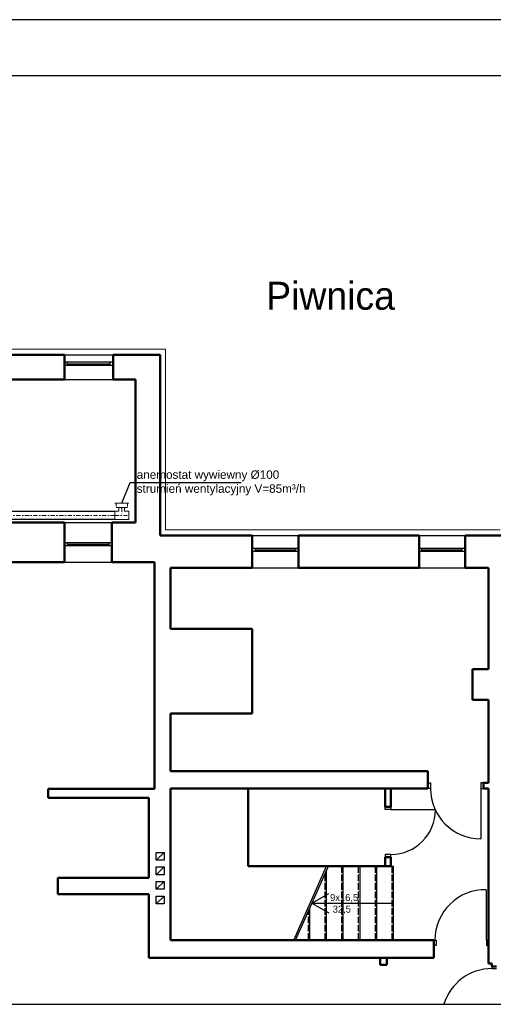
# Model space of a CAD drawing. Header units: millimetres. Extents: x 10990 to 23188, y -38075 to -27370.
# Tile 22 of 29: x 19697 to 20544, y -36864 to -35105. Entities that reach past the tile are written whole.
import ezdxf
from ezdxf.enums import TextEntityAlignment as Align

# ---------------------------------------------------------------- set-up
doc = ezdxf.new("R2010")
doc.units = ezdxf.units.MM
doc.linetypes.add('ACAD_ISO02W100', pattern=[15, 12, -3])
doc.linetypes.add('DASHDOT', pattern=[25.4, 12.7, -6.35, 0, -6.35])
for name, color, linetype, lineweight in [('2DL_PRO_n', 90, 'Continuous', 15), ('2DS_PLS_kan', 30, 'Continuous', 25), ('CP_AXISAC', 7, 'DASHDOT', 15), ('Przekrój', 180, 'Continuous', 50)]:
    doc.layers.add(name, color=color, linetype=linetype, lineweight=lineweight)
for name, color, linetype in [('Drzwi', 32, 'Continuous'), ('Okna', 40, 'Continuous'), ('Opis okno', 50, 'Continuous'), ('Widokowa', 94, 'Continuous')]:
    doc.layers.add(name, color=color, linetype=linetype)
doc.styles.add('Arial', font='arial.ttf')
doc.styles.add('CP_ATTR', font='ROMANS.SHX')

# ---------------------------------------------------------------- blocks, each defined once
blk = doc.blocks.new('*U1814')
at = {"ltscale": 0.6}
for p, q in [((0, -7.5), (0, 7.5)), ((0, 7.5), (0, 7.5)), ((0, 7.5), (7.5, 7.5)), ((7.5, 14), (7.5, 14)), ((7.5, 14), (17.5, 14)), ((7.5, 7.5), (7.5, 14)), ((17.5, 14), (17.5, 14)), ((17.5, 7.5), (17.5, 14)), ((25, 7.5), (17.5, 7.5)), ((25, 7.5), (25, 7.5)), ((25, 7.5), (25, -7.5)), ((0, -7.5), (0, -7.5)), ((0, -7.5), (25, -7.5)), ((25, -7.5), (25, -7.5))]:
    blk.add_line(p, q, dxfattribs=at)
at = {"layer": 'CP_AXISAC', "ltscale": 0.6}
for p, q in [((0, 0), (25, 0)), ((12.5, 14), (12.5, 0))]:
    blk.add_line(p, q, dxfattribs=at)
at = {"linetype": 'ByBlock', "ltscale": 0.6, "style": 'CP_ATTR', "flags": 9}
for tag in ['NAME', 'PRODUCER', 'PRODUCT-TYPE', 'ARTICLE', 'FLOW', 'OTHER']:
    blk.add_attdef(tag, (0, 0), '', height=0.0001, dxfattribs=at)
blk = doc.blocks.new('RDLAC025f9mm8ut')
for p, q in [((-1, -0.5), (-1, 0.5)), ((-0.8, 0.5), (0, 0.5)), ((0, 0.625), (0, -0.625)), ((0, -0.5), (-0.8, -0.5))]:
    blk.add_line(p, q)
at = {"linetype": 'ByBlock', "style": 'CP_ATTR', "flags": 9}
for tag, p in [('NAME', (-0.092, -0.018)), ('NUMBER', (-0.092, -0.018)), ('GROUP', (-0.092, -0.018)), ('ARTICLE', (-0.092, -0.019)), ('CHARACTER', (-0.092, -0.019)), ('TEMPERATURE', (-0.092, -0.018)), ('FLOW', (-0.092, -0.018)), ('PRODUCT-TYPE', (-0.092, -0.019)), ('ORDER-NO', (-0.092, -0.019)), ('PRODUCER', (-0.092, -0.019)), ('PN', (-0.091, -0.018)), ('OTHER', (-0.091, -0.018)), ('DN', (-0.091, -0.019)), ('POWER', (-0.091, -0.019)), ('VOLTAGE', (-0.091, -0.019))]:
    blk.add_attdef(tag, text='', height=0.00005, dxfattribs=at).set_placement(p, align=Align.MIDDLE_LEFT)

msp = doc.modelspace()

# ---------------------------------------------------------------- linework, layer by layer
at = {"ltscale": 0.6}
for p, q in [((19176.9, -35983), (19866.9, -35983)), ((19866.9, -35998), (19176.9, -35998)), ((17469.3, -36864.2), (22942, -36864.2))]:
    msp.add_line(p, q, dxfattribs=at)
at = {"layer": '2DS_PLS_kan', "lineweight": 25}
for p, q in [((19879.4, -35968.5), (19894.4, -35932)), ((19894.4, -35932), (20093, -35932))]:
    msp.add_line(p, q, dxfattribs=at)
at = {"layer": 'CP_AXISAC', "ltscale": 0.6}
msp.add_line((19866.9, -35990.5), (19176.9, -35990.5), dxfattribs=at)
at = {"layer": 'Drzwi'}
for p, q in [((20426.8, -36468.4), (20431.8, -36468.4)), ((20431.8, -36468.4), (20431.8, -36478.4)), ((20526.8, -36468.4), (20521.8, -36468.4)), ((20521.8, -36468.4), (20521.8, -36478.4)), ((20431.8, -36478.4), (20426.8, -36478.4)), ((20521.8, -36478.4), (20526.8, -36478.4)), ((20521.8, -36478.4), (20521.8, -36568.4)), ((20350.8, -36516.4), (20350.8, -36511.4)), ((20360.8, -36516.4), (20350.8, -36516.4)), ((20360.8, -36511.4), (20360.8, -36516.4)), ((20360.8, -36516.4), (20440.8, -36516.4)), ((20360.8, -36596.4), (20350.8, -36596.4)), ((20350.8, -36596.4), (20350.8, -36601.4)), ((20360.8, -36601.4), (20360.8, -36596.4)), ((20531.8, -36749.4), (20531.8, -36659.4)), ((20531.8, -36749.4), (20531.8, -36669.4)), ((20437.8, -36749.4), (20441.8, -36749.4)), ((20437.8, -36749.4), (20441.8, -36749.4)), ((20441.8, -36749.4), (20441.8, -36759.4)), ((20441.8, -36749.4), (20441.8, -36759.4)), ((20535.8, -36749.4), (20531.8, -36749.4)), ((20531.8, -36749.4), (20531.8, -36759.4)), ((20535.8, -36749.4), (20531.8, -36749.4)), ((20531.8, -36749.4), (20531.8, -36759.4)), ((20441.8, -36759.4), (20437.8, -36759.4)), ((20441.8, -36759.4), (20437.8, -36759.4)), ((20531.8, -36759.4), (20535.8, -36759.4)), ((20531.8, -36759.4), (20535.8, -36759.4)), ((20541.8, -36796.4), (20541.8, -36800.4)), ((20541.8, -36800.4), (20549.8, -36800.4))]:
    msp.add_line(p, q, dxfattribs=at)
for centre, radius, start, end in [((20521.8, -36478.4), 90, 180, 270), ((20360.8, -36516.4), 80, 270, 0), ((20529.8, -36749.4), 90, 88.7574, 179.9834), ((20541.8, -36890.4), 90, 90, 163.1037)]:
    msp.add_arc(centre, radius, start, end, dxfattribs=at)
at = {"layer": 'Okna'}
for p, q in [((19861.8, -36039.4), (19776.8, -36039.4)), ((19776.8, -36044.4), (19861.8, -36044.4)), ((19781.8, -36039.4), (19781.8, -36044.4)), ((19781.8, -36041.9), (19856.8, -36041.9)), ((19856.8, -36044.4), (19856.8, -36039.4)), ((20195.8, -36049.4), (20112.8, -36049.4)), ((20117.8, -36049.4), (20117.8, -36054.4)), ((20117.8, -36051.9), (20190.8, -36051.9)), ((20190.8, -36054.4), (20190.8, -36049.4)), ((20493.8, -36049.4), (20411.8, -36049.4)), ((20415.8, -36049.4), (20415.8, -36054.4)), ((20415.8, -36051.9), (20488.8, -36051.9)), ((20488.8, -36054.4), (20488.8, -36049.4)), ((20112.8, -36054.4), (20195.8, -36054.4)), ((20411.8, -36054.4), (20493.8, -36054.4))]:
    msp.add_line(p, q, dxfattribs=at)
at = {"layer": 'Opis okno'}
for p, q in [((19863.8, -35716.4), (19776.8, -35716.4)), ((19781.8, -35722.4), (19781.8, -35716.4)), ((19858.8, -35722.4), (19858.8, -35716.4)), ((19863.8, -35722.4), (19776.8, -35722.4)), ((19781.8, -35719.4), (19858.8, -35719.4))]:
    msp.add_line(p, q, dxfattribs=at)
at = {"layer": 'Przekrój', "lineweight": 20}
for p, q in [((19957.8, -35693.4), (18735.8, -35693.4)), ((19863.8, -35693.4), (19947.8, -35693.4)), ((19957.8, -35693.4), (19957.8, -36016.4)), ((19957.8, -36016.4), (20556.8, -36016.4))]:
    msp.add_line(p, q, dxfattribs=at)
at = {"layer": 'Przekrój'}
for p, q in [((19561.8, -35703.4), (19776.8, -35703.4)), ((19776.8, -35703.4), (19776.8, -35747.4)), ((19863.8, -35747.4), (19863.8, -35703.4)), ((19863.8, -35703.4), (19947.8, -35703.4)), ((19947.8, -35703.4), (19947.8, -36026.4)), ((19776.8, -35747.4), (19561.8, -35747.4)), ((19903.8, -35747.4), (19863.8, -35747.4)), ((19903.8, -36003.4), (19903.8, -35747.4)), ((19561.8, -36003.4), (19776.8, -36003.4)), ((19776.8, -36003.4), (19776.8, -36074.4)), ((19861.8, -36074.4), (19861.8, -36003.4)), ((19861.8, -36003.4), (19903.8, -36003.4)), ((19947.8, -36026.4), (20112.8, -36026.4)), ((20112.8, -36084.4), (20112.8, -36026.4)), ((20195.8, -36026.4), (20411.8, -36026.4)), ((20195.8, -36084.4), (20195.8, -36026.4)), ((20411.8, -36084.4), (20411.8, -36026.4)), ((20493.8, -36026.4), (20566.8, -36026.4)), ((20493.8, -36084.4), (20493.8, -36026.4)), ((19776.8, -36074.4), (19632.8, -36074.4)), ((19937.8, -36074.4), (19861.8, -36074.4)), ((19937.8, -36479.4), (19937.8, -36074.4)), ((20112.8, -36084.4), (19966.8, -36084.4)), ((19966.8, -36084.4), (19966.8, -36193.4)), ((20411.8, -36084.4), (20195.8, -36084.4)), ((20535.8, -36084.4), (20493.8, -36084.4)), ((20535.8, -36265.4), (20535.8, -36084.4)), ((19966.8, -36193.4), (20112.8, -36193.4)), ((20112.8, -36193.4), (20112.8, -36344.4)), ((20506.8, -36265.4), (20506.8, -36320.4)), ((20506.8, -36265.4), (20535.8, -36265.4)), ((20506.8, -36320.4), (20535.8, -36320.4)), ((20535.8, -36447.4), (20535.8, -36320.4)), ((19966.8, -36447.4), (19966.8, -36344.4)), ((19966.8, -36344.4), (20112.8, -36344.4)), ((20426.8, -36447.4), (19966.8, -36447.4)), ((20426.8, -36447.4), (19978.8, -36447.4)), ((20426.8, -36447.4), (20426.8, -36478.4)), ((20535.8, -36468.4), (20535.8, -36447.4)), ((20526.8, -36478.4), (20526.8, -36468.4)), ((20526.8, -36468.4), (20535.8, -36468.4)), ((19747.8, -36479.4), (19937.8, -36479.4)), ((19747.8, -36495.4), (19747.8, -36479.4)), ((20426.8, -36478.4), (19966.8, -36478.4)), ((19966.8, -36478.4), (19966.8, -36749.4)), ((20426.8, -36478.4), (19966.8, -36478.4)), ((19966.8, -36478.4), (19966.8, -36749.4)), ((20105.8, -36617.4), (20105.8, -36478.4)), ((20350.8, -36511.4), (20350.8, -36478.4)), ((20360.8, -36511.4), (20360.8, -36478.4)), ((20535.8, -36478.4), (20526.8, -36478.4)), ((20535.8, -36787.4), (20535.8, -36478.4)), ((20535.8, -36787.4), (20535.8, -36478.4)), ((19747.8, -36495.4), (19927.8, -36495.4)), ((19927.8, -36495.4), (19927.8, -36638.4)), ((19927.8, -36495.4), (19927.8, -36638.4)), ((20360.8, -36511.4), (20350.8, -36511.4)), ((20360.8, -36601.4), (20350.8, -36601.4)), ((20350.8, -36601.4), (20350.8, -36617.4)), ((20360.8, -36617.4), (20360.8, -36601.4)), ((20105.8, -36617.4), (20360.8, -36617.4)), ((19927.8, -36638.4), (19764.8, -36638.4)), ((19764.8, -36638.4), (19764.8, -36667.4)), ((19764.8, -36638.4), (19764.8, -36667.4)), ((19764.8, -36667.4), (19927.8, -36667.4)), ((19927.8, -36781.4), (19927.8, -36667.4)), ((19927.8, -36781.4), (19927.8, -36667.4)), ((20437.8, -36749.4), (19966.8, -36749.4)), ((20437.8, -36749.4), (19966.8, -36749.4)), ((20437.8, -36781.4), (20437.8, -36749.4)), ((20437.8, -36781.4), (20437.8, -36749.4)), ((20339.8, -36781.4), (19927.8, -36781.4)), ((20347.8, -36781.4), (19927.8, -36781.4)), ((20341.8, -36793.4), (20341.8, -36781.4)), ((20347.8, -36781.4), (20437.8, -36781.4)), ((20347.8, -36781.4), (20437.8, -36781.4)), ((20353.8, -36793.4), (20353.8, -36781.4)), ((20535.8, -36791.4), (20535.8, -36781.4)), ((20535.8, -36791.4), (20535.8, -36781.4)), ((20541.8, -36791.4), (20535.8, -36791.4)), ((20541.8, -36791.4), (20535.8, -36791.4)), ((20541.8, -36791.4), (20535.8, -36791.4)), ((20541.8, -36791.4), (20535.8, -36791.4)), ((20541.8, -36791.4), (20535.8, -36791.4)), ((20541.8, -36791.4), (20535.8, -36791.4)), ((20541.8, -36791.4), (20535.8, -36791.4)), ((20541.8, -36796.4), (20541.8, -36791.4)), ((20341.8, -36793.4), (20353.8, -36793.4)), ((20541.8, -36796.4), (20549.8, -36796.4))]:
    msp.add_line(p, q, dxfattribs=at)
at = {"layer": 'Widokowa', "color": 7}
for p, q in [((23187.9, -35104.7), (16887.9, -35104.7)), ((23087.9, -35204.7), (17237.9, -35204.7))]:
    msp.add_line(p, q, dxfattribs=at)
at = {"layer": 'Widokowa'}
for p, q in [((19776.8, -35703.4), (19863.8, -35703.4)), ((19776.8, -35747.4), (19863.8, -35747.4)), ((19776.8, -36003.4), (19861.8, -36003.4)), ((20112.8, -36026.4), (20195.8, -36026.4)), ((20410.8, -36026.4), (20493.8, -36026.4)), ((19776.8, -36074.4), (19861.8, -36074.4)), ((20112.8, -36084.4), (20195.8, -36084.4)), ((20410.8, -36084.4), (20493.8, -36084.4)), ((19941.1, -36592.7), (19955.1, -36592.7)), ((19941.1, -36606.7), (19941.1, -36592.7)), ((19941.1, -36606.7), (19955.1, -36592.7)), ((19955.1, -36592.7), (19955.1, -36606.7)), ((19955.1, -36606.7), (19941.1, -36606.7)), ((19941.1, -36618.7), (19955.1, -36618.7)), ((19941.1, -36632.7), (19941.1, -36618.7)), ((19941.1, -36632.7), (19955.1, -36618.7)), ((19955.1, -36632.7), (19941.1, -36632.7)), ((19955.1, -36618.7), (19955.1, -36632.7)), ((20187.1, -36749.4), (20245.8, -36617.4)), ((20190.4, -36749.4), (20249.1, -36617.4)), ((20245.8, -36617.4), (20365.8, -36617.4)), ((20245.8, -36749.4), (20245.8, -36624.8)), ((20275.8, -36749.4), (20275.8, -36617.4)), ((20305.8, -36749.4), (20305.8, -36617.4)), ((20335.8, -36749.4), (20335.8, -36617.4)), ((20365.8, -36749.4), (20365.8, -36617.4)), ((19941.1, -36644.7), (19955.1, -36644.7)), ((19941.1, -36658.7), (19941.1, -36644.7)), ((19941.1, -36658.7), (19955.1, -36644.7)), ((19955.1, -36644.7), (19955.1, -36658.7)), ((19955.1, -36658.7), (19941.1, -36658.7)), ((20219.7, -36683.4), (20249.7, -36666.1)), ((19941.1, -36670.7), (19955.1, -36670.7)), ((19941.1, -36684.7), (19941.1, -36670.7)), ((19941.1, -36684.7), (19955.1, -36670.7)), ((19955.1, -36684.7), (19941.1, -36684.7)), ((19955.1, -36670.7), (19955.1, -36684.7)), ((20219.7, -36683.4), (20365.8, -36683.4)), ((20219.7, -36683.4), (20249.7, -36700.7)), ((20215.8, -36749.4), (20215.8, -36692.3))]:
    msp.add_line(p, q, dxfattribs=at)
at = {"layer": 'Widokowa', "linetype": 'ACAD_ISO02W100'}
for p, q in [((20243.3, -36749.4), (20243.3, -36630.4)), ((20273.3, -36749.4), (20273.3, -36617.4)), ((20303.3, -36749.4), (20303.3, -36617.4)), ((20333.3, -36749.4), (20333.3, -36617.4)), ((20363.3, -36749.4), (20363.3, -36617.4)), ((20213.3, -36749.4), (20213.3, -36697.9))]:
    msp.add_line(p, q, dxfattribs=at)

# ---------------------------------------------------------------- block references
at = {"layer": '2DL_PRO_n', "xscale": 8, "yscale": 20, "zscale": 20, "rotation": 89.99999999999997}
msp.add_blockref('RDLAC025f9mm8ut', (19879.4, -35968.5), dxfattribs=at)
at = {"layer": '2DL_PRO_n', "zscale": 15}
msp.add_blockref('*U1814', (19866.9, -35990.5), dxfattribs=at)

# ---------------------------------------------------------------- texts
at = {"layer": '2DS_PLS_kan', "insert": (19906.1, -35932.4), "char_height": 15, "width": 306.039, "attachment_point": 4, "style": 'Arial'}
msp.add_mtext('anemostat wywiewny %%C100 \\Pstrumień wentylacyjny V=85m³/h', dxfattribs=at)
at = {"layer": 'Widokowa', "color": 7, "insert": (20137.8, -35573), "char_height": 50, "width": 1503.821, "attachment_point": 1}
msp.add_mtext('Piwnica', dxfattribs=at)
at = {"layer": 'Widokowa', "insert": (20252.2, -36667.2), "char_height": 12.5, "attachment_point": 1}
msp.add_mtext('9x16,5\\P 32,5', dxfattribs=at)

doc.saveas('drawing.dxf')
